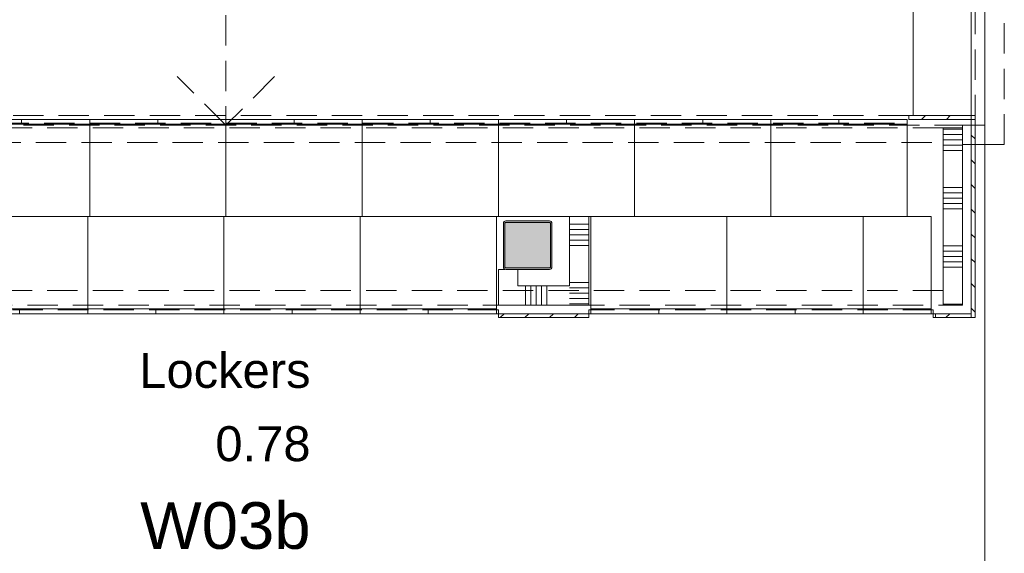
# Model space of a CAD drawing. Header units: millimetres. Extents: x -850 to 154668, y -80411 to 71019.
# Tile 213 of 236: x 67000 to 72060, y 15818 to 18563. Entities that reach past the tile are written whole.
import ezdxf
from ezdxf.enums import TextEntityAlignment as Align

# ---------------------------------------------------------------- set-up
doc = ezdxf.new("R2010")
doc.units = ezdxf.units.MM
doc.header["$MEASUREMENT"] = 0
doc.linetypes.add('B0701', pattern=[234.119993, 155.999994, -78.119999])
for name, color, linetype in [('22 NC Binnenwanden', 7, 'Continuous'), ('22 NC Binnenwanden Doorsnede-arcering', 7, 'Continuous'), ('72 Vaste Inrichting', 7, 'Continuous'), ('New_22 NC Binnenwanden', 7, 'Continuous'), ('New_22 NC Binnenwanden Deuren', 7, 'Continuous'), ('New_22 NC Binnenwanden Doorsnede-arcering', 7, 'Continuous'), ('New_24 Trappen', 7, 'Continuous'), ('New_42 Binnenwandafw', 7, 'Continuous'), ('New_42 Binnenwandafw Deuren', 7, 'Continuous'), ('New_42 Binnenwandafw Doorsnede-arcering', 7, 'Continuous'), ('New_42 Binnenwandafw Laagscheidingslijnen', 7, 'Continuous'), ('New_Z Ruimtefuncties', 7, 'Continuous'), ('New_Z Ruimtefuncties Zone omranding', 7, 'Continuous'), ('New_Z Ruimtefuncties Zone tekst', 7, 'Continuous'), ('S-COLS-____-OTLN.RVT S', 7, 'Continuous'), ('S-COLS-____-OTLN.RVT S 2D arcering', 7, 'Continuous')]:
    doc.layers.add(name, color=color, linetype=linetype)
doc.styles.add('GENERATED_STYLE_1', font='arial.ttf')
doc.styles.add('GENERATED_STYLE_2', font='arial.ttf')
doc.linetypes.add('Regenwater', pattern='A,0,[1,UO-720 _wandafwerkingen BG_2022-06-211.Shx,S=11.404762,R=0,X=0,Y=0.005006],-1499.5,0', length=1499.5)
pattern_1 = [(225, (0, 0), (-63.63961, 63.63961), [])]
pattern_2 = [(315, (0, 0), (63.63961, 63.63961), [])]

# ---------------------------------------------------------------- blocks, each defined once
blk = doc.blocks.new('*X522')
at = {"layer": 'New_22 NC Binnenwanden Doorsnede-arcering', "color": 254, "linetype": 'Continuous', "lineweight": 0, "true_color": 0xe9ebeb}
for p, q in [((71845.9, 18000), (71745.9, 18000)), ((71845.9, 17972.6), (71745.9, 17972.6)), ((71845.9, 17945.1), (71745.9, 17945.1)), ((71845.9, 17917.7), (71745.9, 17917.7)), ((71845.9, 17890.3), (71745.9, 17890.3)), ((71845.9, 17700), (71745.9, 17700)), ((71845.9, 17672.6), (71745.9, 17672.6)), ((71845.9, 17645.1), (71745.9, 17645.1)), ((71845.9, 17617.7), (71745.9, 17617.7)), ((71845.9, 17590.3), (71745.9, 17590.3)), ((71845.9, 17400), (71745.9, 17400)), ((71845.9, 17372.6), (71745.9, 17372.6)), ((71845.9, 17345.1), (71745.9, 17345.1)), ((71845.9, 17317.7), (71745.9, 17317.7)), ((71845.9, 17290.3), (71745.9, 17290.3)), ((71845.9, 17100), (71745.9, 17100))]:
    blk.add_line(p, q, dxfattribs=at)
blk = doc.blocks.new('D rechthoekige opening 22_3')
at = {"layer": 'New_22 NC Binnenwanden Deuren', "color": 7, "linetype": 'Continuous', "lineweight": 0}
for p, q in [((-829, 0), (-829, 100)), ((829, 0), (829, 100))]:
    blk.add_line(p, q, dxfattribs=at)
blk = doc.blocks.new('Wall_139_1', base_point=(71845.9, 23633.9))
at = {"layer": 'New_22 NC Binnenwanden', "color": 8, "linetype": 'Continuous', "lineweight": 0, "true_color": 0x778488}
blk.add_line((71845.9, 18006), (71745.9, 18006), dxfattribs=at)
at = {"layer": 'New_22 NC Binnenwanden', "color": 8, "linetype": 'Continuous', "lineweight": 0, "true_color": 0x778488, "flags": 128}
for points in [[(71745.9, 18006), (71745.9, 17094.1)], [(71845.9, 17094.1), (71845.9, 18006)], [(71745.9, 17094.1), (71845.9, 17094.1)]]:
    blk.add_lwpolyline(points, dxfattribs=at)
at = {"layer": 'New_22 NC Binnenwanden', "color": 8, "lineweight": 0, "true_color": 0x778488}
blk.add_blockref('*X522', (0, 0), dxfattribs=at)
at = {"layer": 'New_22 NC Binnenwanden Deuren', "color": 1, "linetype": 'Continuous', "lineweight": 0, "xscale": -1, "zscale": 1000, "rotation": 90}
blk.add_blockref('D rechthoekige opening 22_3', (71845.9, 18835), dxfattribs=at)
blk = doc.blocks.new('Wall_181_1', base_point=(71960, 19005))
at = {"layer": 'New_22 NC Binnenwanden', "color": 8, "linetype": 'B0701', "lineweight": 0, "true_color": 0x778488, "flags": 128}
for points in [[(71960, 19005), (71960, 18020)], [(72060, 17920), (72060, 19005)], [(72060, 17920), (71960, 17920)]]:
    blk.add_lwpolyline(points, dxfattribs=at)
blk = doc.blocks.new('Slab_22_1', base_point=(71590.8, 18070))
at = {"layer": 'New_22 NC Binnenwanden', "color": 253, "linetype": 'Continuous', "lineweight": 0, "true_color": 0x99a3a6, "flags": 128}
blk.add_lwpolyline([(71590.8, 18070), (71889.9, 18070), (71889.9, 19620), (71590.8, 19620)], close=True, dxfattribs=at)
blk = doc.blocks.new('Wall_344_1', base_point=(71845.9, 17094))
at = {"layer": 'New_42 Binnenwandafw Doorsnede-arcering', "linetype": 'Continuous', "lineweight": 0, "true_color": 0x000000}
h = blk.add_hatch(dxfattribs=at)
h.set_pattern_fill('310_Naaldhout__01__0001', color=18, style=0, pattern_type=2)
h.set_pattern_definition(pattern_1)
h.paths.add_polyline_path([(71889.9, 17050), (71705.9, 17050), (71705.9, 17030), (71889.9, 17030)])
at = {"layer": 'New_42 Binnenwandafw', "color": 1, "linetype": 'Continuous', "lineweight": 0, "flags": 128}
for points in [[(71889.9, 17050), (71705.9, 17050)], [(71705.9, 17050), (71705.9, 17030)], [(71705.9, 17030), (71889.9, 17030)]]:
    blk.add_lwpolyline(points, dxfattribs=at)
at = {"layer": 'New_42 Binnenwandafw Laagscheidingslijnen', "color": 1, "linetype": 'Continuous', "lineweight": 0}
blk.add_line((71889.9, 17030), (71889.9, 17050), dxfattribs=at)
blk = doc.blocks.new('D rechthoekige opening 22_15')
at = {"layer": 'New_42 Binnenwandafw Deuren', "color": 1, "linetype": 'Continuous', "lineweight": 0}
for p, q in [((-775, 0), (-775, 20)), ((775, 0), (775, 20))]:
    blk.add_line(p, q, dxfattribs=at)
blk = doc.blocks.new('Wall_345_1', base_point=(71745.8, 18070))
at = {"layer": 'New_42 Binnenwandafw Doorsnede-arcering', "linetype": 'Continuous', "lineweight": 0, "true_color": 0x000000}
h = blk.add_hatch(dxfattribs=at)
h.set_pattern_fill('310_Naaldhout__01__0001', color=18, style=0, pattern_type=2)
h.set_pattern_definition([(135.00323, (0, 0), (63.63603, 63.64319), [])])
h.paths.add_polyline_path([(71570.8, 18070), (71570.8, 18070), (71590.8, 18070), (71590.8, 18070)])
at = {"layer": 'New_42 Binnenwandafw', "color": 1, "linetype": 'Continuous', "lineweight": 0}
for p, q in [((71570.8, 19620), (71590.8, 19620)), ((71570.8, 18070), (71590.8, 18070))]:
    blk.add_line(p, q, dxfattribs=at)
at = {"layer": 'New_42 Binnenwandafw', "color": 1, "linetype": 'Continuous', "lineweight": 0, "flags": 128}
for points in [[(71570.8, 18070), (71570.8, 18070)], [(71570.8, 18070), (71590.8, 18070)]]:
    blk.add_lwpolyline(points, dxfattribs=at)
at = {"layer": 'New_42 Binnenwandafw Deuren', "color": 1, "linetype": 'Continuous', "lineweight": 0, "xscale": -1, "zscale": 1000, "rotation": 270.003225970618}
blk.add_blockref('D rechthoekige opening 22_15', (71570.8, 18845), dxfattribs=at)
blk = doc.blocks.new('Wall_346_1', base_point=(71889.8, 18006))
at = {"layer": 'New_22 NC Binnenwanden Doorsnede-arcering', "linetype": 'Continuous', "lineweight": 0, "true_color": 0xe9ebeb}
h = blk.add_hatch(dxfattribs=at)
h.set_pattern_fill('310_Naaldhout__01__0001', color=254, style=0, pattern_type=2)
h.set_pattern_definition([(44.99981, (0, 0), (-63.6394, 63.63982), [])])
h.paths.add_polyline_path([(71889.8, 18070), (71570.1, 18070), (71570.1, 18050), (71889.8, 18050)])
at = {"layer": 'New_22 NC Binnenwanden', "color": 8, "linetype": 'Continuous', "lineweight": 0, "true_color": 0x778488, "flags": 128}
for points in [[(71889.8, 18070), (71570.1, 18070)], [(71570.1, 18070), (71570.1, 18050)], [(71889.8, 18050), (71889.8, 18070)], [(71570.1, 18050), (71889.8, 18050)]]:
    blk.add_lwpolyline(points, dxfattribs=at)
blk = doc.blocks.new('Wall_347_1', base_point=(71960, 18020))
at = {"layer": 'New_22 NC Binnenwanden', "color": 8, "linetype": 'B0701', "lineweight": 0, "true_color": 0x778488, "flags": 128}
for points in [[(71960, 18020), (71845.9, 18020)], [(71845.9, 18020), (71845.9, 17920)], [(71845.9, 17920), (71960, 17920)]]:
    blk.add_lwpolyline(points, dxfattribs=at)
blk = doc.blocks.new('Wall_349_1', base_point=(64549.9, 18006))
at = {"layer": 'New_22 NC Binnenwanden', "color": 8, "linetype": 'B0701', "lineweight": 0, "true_color": 0x778488, "flags": 128}
for points in [[(71570.1, 18070), (64549.9, 18070)], [(71570.1, 18050), (71570.1, 18070)], [(64549.9, 18050), (71570.1, 18050)]]:
    blk.add_lwpolyline(points, dxfattribs=at)
blk = doc.blocks.new('Wall_419_1', base_point=(64550.1, 18050))
at = {"layer": 'New_42 Binnenwandafw', "color": 9, "linetype": 'B0701', "lineweight": 0, "flags": 128}
for points in [[(71560.1, 18050), (64550.1, 18050)], [(64550.1, 18030), (71560.1, 18030)], [(71560.1, 18030), (71560.1, 18050)]]:
    blk.add_lwpolyline(points, dxfattribs=at)
blk = doc.blocks.new('*X1883')
at = {"layer": '22 NC Binnenwanden Doorsnede-arcering', "color": 254, "linetype": 'Continuous', "lineweight": 0, "true_color": 0xe9ebeb}
for p, q in [((69836, 17183), (69900.9, 17183)), ((69863.4, 17155.5), (69900.9, 17155.5)), ((69900.9, 17183), (69924.9, 17183)), ((69900.9, 17155.5), (69924.9, 17155.5)), ((69890.8, 17128.1), (69900.9, 17128.1)), ((69900.9, 17128.1), (69924.9, 17128.1)), ((69918.3, 17100.7), (69924.9, 17100.7))]:
    blk.add_line(p, q, dxfattribs=at)
blk = doc.blocks.new('*X1884')
at = {"layer": '22 NC Binnenwanden Doorsnede-arcering', "color": 254, "linetype": 'Continuous', "lineweight": 0, "true_color": 0xe9ebeb}
for p, q in [((69824.9, 17510.4), (69900.9, 17510.4)), ((69900.9, 17510.4), (69924.9, 17510.4)), ((69824.9, 17483), (69900.9, 17483)), ((69900.9, 17483), (69924.9, 17483)), ((69824.9, 17455.5), (69900.9, 17455.5)), ((69824.9, 17428.1), (69900.9, 17428.1)), ((69900.9, 17455.5), (69924.9, 17455.5)), ((69900.9, 17428.1), (69924.9, 17428.1)), ((69824.9, 17400.6), (69900.9, 17400.6)), ((69900.9, 17400.6), (69924.9, 17400.6)), ((69824.9, 17210.4), (69900.9, 17210.4)), ((69900.9, 17210.4), (69924.9, 17210.4))]:
    blk.add_line(p, q, dxfattribs=at)
blk = doc.blocks.new('*X1885')
at = {"layer": '22 NC Binnenwanden Doorsnede-arcering', "color": 254, "linetype": 'Continuous', "lineweight": 0, "true_color": 0xe9ebeb}
for p, q in [((69824.9, 17183), (69836, 17183)), ((69824.9, 17155.5), (69863.4, 17155.5)), ((69824.9, 17128.1), (69890.8, 17128.1)), ((69824.9, 17100.6), (69900.9, 17100.6)), ((69900.9, 17100.6), (69918.3, 17100.6))]:
    blk.add_line(p, q, dxfattribs=at)
blk = doc.blocks.new('Wall_434_1', base_point=(69824.9, 17549.9))
at = {"layer": '22 NC Binnenwanden', "color": 8, "linetype": 'Continuous', "lineweight": 0, "true_color": 0x778488, "flags": 128}
for points in [[(69824.9, 17549.9), (69824.9, 17194)], [(69924.9, 17549.9), (69824.9, 17549.9)], [(69924.9, 17094), (69924.9, 17549.9)], [(69924.9, 17094), (69824.9, 17094)]]:
    blk.add_lwpolyline(points, dxfattribs=at)
at = {"layer": '22 NC Binnenwanden', "color": 8, "lineweight": 0, "true_color": 0x778488}
for name in ['*X1884', '*X1885', '*X1883']:
    blk.add_blockref(name, (0, 0), dxfattribs=at)
blk = doc.blocks.new('*X1888')
at = {"layer": '22 NC Binnenwanden Doorsnede-arcering', "color": 254, "linetype": 'Continuous', "lineweight": 0, "true_color": 0xe9ebeb}
for p, q in [((69599.8, 17194), (69599.8, 17119.3)), ((69627.3, 17194), (69627.3, 17119.3)), ((69654.7, 17194), (69654.7, 17119.3)), ((69682.1, 17194), (69682.1, 17119.3)), ((69709.6, 17194), (69709.6, 17119.3)), ((69599.8, 17119.3), (69599.8, 17094)), ((69627.3, 17119.3), (69627.3, 17094)), ((69654.7, 17119.3), (69654.7, 17094)), ((69682.1, 17119.3), (69682.1, 17094)), ((69709.6, 17119.3), (69709.6, 17094))]:
    blk.add_line(p, q, dxfattribs=at)
blk = doc.blocks.new('Wall_435_1', base_point=(69824.9, 17194))
at = {"layer": '22 NC Binnenwanden', "color": 8, "linetype": 'Continuous', "lineweight": 0, "true_color": 0x778488, "flags": 128}
for points in [[(69459.9, 17094), (69459.9, 17194)], [(69824.9, 17194), (69559.9, 17194)], [(69459.9, 17094), (69824.9, 17094)]]:
    blk.add_lwpolyline(points, dxfattribs=at)
at = {"layer": '22 NC Binnenwanden', "color": 8, "lineweight": 0, "true_color": 0x778488}
blk.add_blockref('*X1888', (0, 0), dxfattribs=at)
blk = doc.blocks.new('Wall_436_1', base_point=(69559.9, 17194))
at = {"layer": '22 NC Binnenwanden', "color": 8, "linetype": 'Continuous', "lineweight": 0, "true_color": 0x778488, "flags": 128}
for points in [[(69459.9, 17278), (69493.9, 17278)], [(69459.9, 17278), (69459.9, 17194)], [(69559.9, 17194), (69559.9, 17275)]]:
    blk.add_lwpolyline(points, dxfattribs=at)
blk = doc.blocks.new('Column 136[136]_1', base_point=(0.5, 3))
at = {"layer": 'S-COLS-____-OTLN.RVT S 2D arcering', "linetype": 'Continuous', "lineweight": 0, "true_color": 0x778488}
h = blk.add_hatch(color=8, dxfattribs=at)
h.paths.add_polyline_path([(69485.5, 17291), (69486.5, 17286), (69489.3, 17281.8), (69493.5, 17278.9), (69498.5, 17278), (69722.5, 17278), (69727.5, 17278.9), (69731.7, 17281.8), (69734.5, 17286), (69735.5, 17291), (69735.5, 17515), (69734.5, 17519.9), (69731.7, 17524.1), (69727.5, 17527), (69722.5, 17528), (69498.5, 17528), (69493.5, 17527), (69489.3, 17524.1), (69486.5, 17519.9), (69485.5, 17515)])
h.paths.add_polyline_path([(69722.5, 17286), (69498.5, 17286), (69496.6, 17286.3), (69495, 17287.4), (69493.9, 17289), (69493.5, 17291), (69493.5, 17515), (69493.9, 17516.9), (69495, 17518.5), (69496.6, 17519.6), (69498.5, 17520), (69722.5, 17520), (69724.4, 17519.6), (69726.1, 17518.5), (69727.1, 17516.9), (69727.5, 17515), (69727.5, 17291), (69727.1, 17289), (69726.1, 17287.4), (69724.4, 17286.3)], flags=0)
blk.add_hatch(color=8, dxfattribs=at).paths.add_polyline_path([(69722.5, 17520), (69498.5, 17520), (69496.6, 17519.6), (69495, 17518.5), (69493.9, 17516.9), (69493.5, 17515), (69493.5, 17291), (69493.9, 17289), (69495, 17287.4), (69496.6, 17286.3), (69498.5, 17286), (69722.5, 17286), (69724.4, 17286.3), (69726.1, 17287.4), (69727.1, 17289), (69727.5, 17291), (69727.5, 17515), (69727.1, 17516.9), (69726.1, 17518.5), (69724.4, 17519.6)])
at = {"layer": 'S-COLS-____-OTLN.RVT S', "color": 1, "linetype": 'Continuous', "lineweight": 0}
for p, q in [((69486.5, 17519.9), (69485.5, 17515)), ((69485.5, 17515), (69485.5, 17291)), ((69489.3, 17524.1), (69486.5, 17519.9)), ((69493.5, 17527), (69489.3, 17524.1)), ((69498.5, 17528), (69493.5, 17527)), ((69493.5, 17515), (69493.9, 17516.9)), ((69493.5, 17291), (69493.5, 17515)), ((69493.9, 17516.9), (69495, 17518.5)), ((69495, 17518.5), (69496.6, 17519.6)), ((69496.6, 17519.6), (69498.5, 17520)), ((69722.5, 17528), (69498.5, 17528)), ((69498.5, 17520), (69722.5, 17520)), ((69727.5, 17527), (69722.5, 17528)), ((69722.5, 17520), (69724.4, 17519.6)), ((69724.4, 17519.6), (69726.1, 17518.5)), ((69726.1, 17518.5), (69727.1, 17516.9)), ((69727.1, 17516.9), (69727.5, 17515)), ((69731.7, 17524.1), (69727.5, 17527)), ((69727.5, 17515), (69727.5, 17291)), ((69734.5, 17519.9), (69731.7, 17524.1)), ((69735.5, 17515), (69734.5, 17519.9)), ((69735.5, 17291), (69735.5, 17515)), ((69485.5, 17291), (69486.5, 17286)), ((69486.5, 17286), (69489.3, 17281.8)), ((69489.3, 17281.8), (69493.5, 17278.9)), ((69493.9, 17289), (69493.5, 17291)), ((69493.5, 17278.9), (69498.5, 17278)), ((69495, 17287.4), (69493.9, 17289)), ((69496.6, 17286.3), (69495, 17287.4)), ((69498.5, 17286), (69496.6, 17286.3)), ((69722.5, 17286), (69498.5, 17286)), ((69498.5, 17278), (69722.5, 17278)), ((69724.4, 17286.3), (69722.5, 17286)), ((69722.5, 17278), (69727.5, 17278.9)), ((69726.1, 17287.4), (69724.4, 17286.3)), ((69727.1, 17289), (69726.1, 17287.4)), ((69727.5, 17291), (69727.1, 17289)), ((69727.5, 17278.9), (69731.7, 17281.8)), ((69731.7, 17281.8), (69734.5, 17286)), ((69734.5, 17286), (69735.5, 17291))]:
    blk.add_line(p, q, dxfattribs=at)
blk = doc.blocks.new('72 10 lockers bestaand')
at = {"layer": '72 Vaste Inrichting', "color": 7, "linetype": 'Continuous', "lineweight": 0}
for p, q in [((0, 500), (700, 500)), ((0, 0), (0, 500)), ((0, 500), (0, 0)), ((0, 500), (700, 500)), ((700, 500), (700, 0)), ((700, 500), (700, 0)), ((700, 25), (0, 25)), ((700, 0), (0, 0)), ((700, 0), (0, 0)), ((350, 0), (350, 25)), ((700, 0), (700, 25))]:
    blk.add_line(p, q, dxfattribs=at)
at = {"layer": '72 Vaste Inrichting', "color": 2, "lineweight": 0, "style": 'GENERATED_STYLE_1'}
blk.add_attdef('DUMMY_28', text='', height=180, dxfattribs=at).set_placement((350, 250), align=Align.MIDDLE_CENTER)
blk = doc.blocks.new('72 05 lockers')
at = {"layer": '72 Vaste Inrichting', "color": 7, "linetype": 'Continuous', "lineweight": 0}
for p, q in [((0, 500), (350, 500)), ((0, 0), (0, 500)), ((0, 500), (0, 0)), ((0, 500), (350, 500)), ((350, 500), (350, 0)), ((350, 500), (350, 0)), ((350, 25), (0, 25)), ((350, 0), (0, 0)), ((350, 0), (0, 0)), ((350, 0), (350, 25))]:
    blk.add_line(p, q, dxfattribs=at)
blk = doc.blocks.new('D rechthoekige opening 22_17')
at = {"layer": 'New_42 Binnenwandafw Deuren', "color": 1, "linetype": 'Continuous', "lineweight": 0}
for p, q in [((-765, 0), (-765, 20)), ((765, 0), (765, 20))]:
    blk.add_line(p, q, dxfattribs=at)
blk = doc.blocks.new('Wall_476_1', base_point=(71845.9, 24320))
at = {"layer": 'New_42 Binnenwandafw Doorsnede-arcering', "linetype": 'Continuous', "lineweight": 0, "true_color": 0x000000}
h = blk.add_hatch(dxfattribs=at)
h.set_pattern_fill('310_Naaldhout__01__0001', color=18, style=0, pattern_type=2)
h.set_pattern_definition(pattern_2)
h.paths.add_polyline_path([(71889.9, 18070), (71909.9, 18070), (71909.9, 18070), (71889.9, 18070)])
h = blk.add_hatch(dxfattribs=at)
h.set_pattern_fill('310_Naaldhout__01__0001', color=18, style=0, pattern_type=2)
h.set_pattern_definition(pattern_2)
h.paths.add_polyline_path([(71909.9, 18050), (71889.9, 18050), (71889.9, 17050), (71909.9, 17030)])
h = blk.add_hatch(dxfattribs=at)
h.set_pattern_fill('310_Naaldhout__01__0001', color=18, style=0, pattern_type=2)
h.set_pattern_definition(pattern_2)
h.paths.add_polyline_path([(71889.9, 17050), (71889.9, 17030), (71909.9, 17030)])
at = {"layer": 'New_42 Binnenwandafw', "color": 1, "linetype": 'Continuous', "lineweight": 0}
for p, q in [((71889.9, 18070), (71909.9, 18070)), ((71909.9, 18070), (71889.9, 18070)), ((71889.9, 18050), (71909.9, 18050))]:
    blk.add_line(p, q, dxfattribs=at)
at = {"layer": 'New_42 Binnenwandafw', "color": 1, "linetype": 'Continuous', "lineweight": 0, "flags": 128}
for points in [[(71889.9, 18050), (71889.9, 17050)], [(71909.9, 17030), (71909.9, 18050)], [(71909.9, 17030), (71889.9, 17030)]]:
    blk.add_lwpolyline(points, dxfattribs=at)
at = {"layer": 'New_42 Binnenwandafw Laagscheidingslijnen', "color": 1, "linetype": 'Continuous', "lineweight": 0}
blk.add_line((71889.9, 17030), (71889.9, 17050), dxfattribs=at)
at = {"layer": 'New_42 Binnenwandafw Deuren', "color": 1, "linetype": 'Continuous', "lineweight": 0, "zscale": 1000, "rotation": 90}
blk.add_blockref('D rechthoekige opening 22_17', (71909.9, 18835), dxfattribs=at)
blk = doc.blocks.new('Stair_18_1')
at = {"layer": 'New_24 Trappen', "color": 7, "linetype": 'B0701', "lineweight": 0}
for p, q in [((68059.9, 18820), (68059.9, 18020)), ((71909.9, 18020), (71909.9, 18820)), ((68059.9, 18020), (67809.9, 18270)), ((68309.9, 18270), (68059.9, 18020)), ((64209.9, 18020), (71909.9, 18020))]:
    blk.add_line(p, q, dxfattribs=at)
blk = doc.blocks.new('Lockers_0.78_31_1', base_point=(68055.9, 16324.3))
at = {"layer": 'New_Z Ruimtefuncties Zone tekst', "color": 2, "lineweight": 0}
for tag, height, style, p in [('ROOM_NAME', 180, 'GENERATED_STYLE_1', (68494.8, 16848.8)), ('DUMMY_938', 180, 'GENERATED_STYLE_1', (68494.8, 16890)), ('DUMMY_939', 180, 'GENERATED_STYLE_1', (68494.8, 16512.8)), ('ROOM_NUMBER', 180, 'GENERATED_STYLE_1', (68494.8, 16471.7)), ('stWallCovering', 240, 'GENERATED_STYLE_2', (68494.8, 16080.8))]:
    blk.add_attdef(tag, text='', height=height, dxfattribs=dict(at, style=style)).set_placement(p, align=Align.TOP_RIGHT)
at = {"layer": 'New_Z Ruimtefuncties Zone tekst', "color": 2, "lineweight": 0, "style": 'GENERATED_STYLE_2'}
blk.add_attdef('DUMMY_940', text='', height=240, dxfattribs=at).set_placement((67617, 16135.7), align=Align.TOP_LEFT)
blk = doc.blocks.new('D rechthoekige opening 22_23')
at = {"layer": 'New_42 Binnenwandafw Deuren', "color": 1, "linetype": 'Continuous', "lineweight": 0}
for p, q in [((-885, 0), (-885, 20)), ((885, 0), (885, 20))]:
    blk.add_line(p, q, dxfattribs=at)
blk = doc.blocks.new('D rechthoekige opening 22_24')
at = {"layer": 'New_42 Binnenwandafw Deuren', "color": 1, "linetype": 'Continuous', "lineweight": 0}
for p, q in [((-1760, 0), (-1760, 20)), ((1760, 0), (1760, 20))]:
    blk.add_line(p, q, dxfattribs=at)
blk = doc.blocks.new('Wall_786_1', base_point=(64273.9, 17094))
at = {"layer": 'New_42 Binnenwandafw Doorsnede-arcering', "linetype": 'Continuous', "lineweight": 0, "true_color": 0x000000}
h = blk.add_hatch(dxfattribs=at)
h.set_pattern_fill('310_Naaldhout__01__0001', color=18, style=0, pattern_type=2)
h.set_pattern_definition(pattern_1)
h.paths.add_polyline_path([(69459.9, 17030), (69924.9, 17030), (69924.9, 17050), (69459.9, 17050)])
h = blk.add_hatch(dxfattribs=at)
h.set_pattern_fill('310_Naaldhout__01__0001', color=18, style=0, pattern_type=2)
h.set_pattern_definition(pattern_1)
h.paths.add_polyline_path([(71694.9, 17030), (71845.9, 17030), (71845.9, 17050), (71694.9, 17050)])
at = {"layer": 'New_42 Binnenwandafw', "color": 1, "linetype": 'Continuous', "lineweight": 0}
for p, q in [((69459.9, 17030), (69459.9, 17050)), ((69924.9, 17030), (69924.9, 17050)), ((71694.9, 17030), (71694.9, 17050))]:
    blk.add_line(p, q, dxfattribs=at)
at = {"layer": 'New_42 Binnenwandafw', "color": 1, "linetype": 'Continuous', "lineweight": 0, "flags": 128}
for points in [[(69924.9, 17050), (69459.9, 17050)], [(69459.9, 17030), (69924.9, 17030)], [(71845.9, 17050), (71694.9, 17050)], [(71694.9, 17030), (71845.9, 17030)]]:
    blk.add_lwpolyline(points, dxfattribs=at)
at = {"layer": 'New_42 Binnenwandafw Deuren', "color": 1, "linetype": 'Continuous', "lineweight": 0, "zscale": 1000}
for name, p in [('D rechthoekige opening 22_24', (67699.9, 17030)), ('D rechthoekige opening 22_23', (70809.9, 17030))]:
    blk.add_blockref(name, p, dxfattribs=at)
blk = doc.blocks.new('Wall_789_1', base_point=(64273.9, 18006.1))
at = {"layer": 'New_22 NC Binnenwanden', "color": 8, "linetype": 'B0701', "lineweight": 0, "true_color": 0x778488, "flags": 128}
for points in [[(71745.8, 18006), (64273.9, 18006.1)], [(71745.8, 17931), (71745.8, 18006)], [(64273.9, 17931.1), (71745.8, 17931)]]:
    blk.add_lwpolyline(points, dxfattribs=at)
blk = doc.blocks.new('Wall_790_1', base_point=(64273.9, 17094.1))
at = {"layer": 'New_22 NC Binnenwanden', "color": 8, "linetype": 'B0701', "lineweight": 0, "true_color": 0x778488, "flags": 128}
for points in [[(71745.8, 17169.1), (64229.9, 17169.1)], [(71745.8, 17169.1), (71745.8, 17094.1)], [(64229.9, 17094.1), (71745.8, 17094.1)]]:
    blk.add_lwpolyline(points, dxfattribs=at)
blk = doc.blocks.new('Wall_800_1', base_point=(65939.9, 17050))
at = {"layer": 'New_42 Binnenwandafw', "color": 9, "linetype": 'B0701', "lineweight": 0, "flags": 128}
for points in [[(69459.9, 17070), (65939.9, 17070)], [(65939.9, 17070), (65939.9, 17050)], [(69459.9, 17050), (69459.9, 17070)], [(65939.9, 17050), (69459.9, 17050)]]:
    blk.add_lwpolyline(points, dxfattribs=at)
blk = doc.blocks.new('Wall_801_1', base_point=(69924.9, 17050))
at = {"layer": 'New_42 Binnenwandafw', "color": 9, "linetype": 'B0701', "lineweight": 0, "flags": 128}
for points in [[(71694.9, 17070), (69924.9, 17070)], [(69924.9, 17070), (69924.9, 17050)], [(71694.9, 17050), (71694.9, 17070)], [(69924.9, 17050), (71694.9, 17050)]]:
    blk.add_lwpolyline(points, dxfattribs=at)

msp = doc.modelspace()

# ---------------------------------------------------------------- linework, layer by layer
at = {"layer": 'New_Z Ruimtefuncties Zone omranding', "color": 41, "linetype": 'Continuous', "lineweight": 0, "true_color": 0xffdd55, "flags": 128}
msp.add_lwpolyline([(64160, 14398.3), (64160, 19998.4), (71960, 19998.4), (71960, 14398.3)], close=True, dxfattribs=at)
at = {"layer": 'New_Z Ruimtefuncties Zone omranding', "color": 40, "linetype": 'Continuous', "lineweight": 0, "true_color": 0xffce00, "flags": 128}
msp.add_lwpolyline([(71960, 19900.1), (64160, 19900.1), (64160, 14400), (71960, 14400)], close=True, dxfattribs=at)

# ---------------------------------------------------------------- block references
at = {"layer": '22 NC Binnenwanden', "color": 8, "lineweight": 0, "true_color": 0x778488}
for name, p in [('Wall_434_1', (69824.9, 17549.9)), ('Wall_436_1', (69559.9, 17194)), ('Wall_435_1', (69824.9, 17194))]:
    msp.add_blockref(name, p, dxfattribs=at)
at = {"layer": '72 Vaste Inrichting', "color": 1, "linetype": 'Continuous', "lineweight": 0, "xscale": -1, "zscale": 1000, "rotation": 180}
for p in [(66660.1, 18050), (67360.1, 18050), (68060.1, 18050), (68760.1, 18050), (69460.1, 18050), (70160.1, 18050), (70860.1, 18050)]:
    msp.add_blockref('72 10 lockers bestaand', p, dxfattribs=at)
at = {"layer": '72 Vaste Inrichting', "color": 1, "linetype": 'Continuous', "lineweight": 0, "xscale": -1, "zscale": 1000}
for name, p in [('72 10 lockers bestaand', (67349.9, 17050)), ('72 10 lockers bestaand', (68049.9, 17050)), ('72 10 lockers bestaand', (68749.9, 17050)), ('72 10 lockers bestaand', (69449.9, 17050)), ('72 10 lockers bestaand', (70634.9, 17050)), ('72 10 lockers bestaand', (71334.9, 17050)), ('72 05 lockers', (71684.9, 17050))]:
    msp.add_blockref(name, p, dxfattribs=at)
at = {"layer": 'New_22 NC Binnenwanden', "color": 8, "lineweight": 0, "true_color": 0x778488}
for name, p in [('Wall_139_1', (71845.9, 23633.9)), ('Wall_181_1', (71960, 19005)), ('Wall_349_1', (64549.9, 18006)), ('Wall_346_1', (71889.8, 18006)), ('Wall_347_1', (71960, 18020)), ('Wall_789_1', (64273.9, 18006.1)), ('Wall_790_1', (64273.9, 17094.1))]:
    msp.add_blockref(name, p, dxfattribs=at)
at = {"layer": 'New_22 NC Binnenwanden', "color": 253, "linetype": 'Continuous', "lineweight": 0, "true_color": 0x99a3a6}
msp.add_blockref('Slab_22_1', (71590.8, 18070), dxfattribs=at)
at = {"layer": 'New_24 Trappen', "color": 7, "linetype": 'Regenwater', "lineweight": 0}
msp.add_blockref('Stair_18_1', (0, 0), dxfattribs=at)
at = {"layer": 'New_42 Binnenwandafw', "color": 1, "lineweight": 0}
for name, p in [('Wall_476_1', (71845.9, 24320)), ('Wall_345_1', (71745.8, 18070)), ('Wall_419_1', (64550.1, 18050)), ('Wall_800_1', (65939.9, 17050)), ('Wall_801_1', (69924.9, 17050)), ('Wall_786_1', (64273.9, 17094)), ('Wall_344_1', (71845.9, 17094))]:
    msp.add_blockref(name, p, dxfattribs=at)
at = {"layer": 'New_Z Ruimtefuncties', "color": 2, "linetype": 'Continuous', "lineweight": 0}
msp.add_blockref('Lockers_0.78_31_1', (68055.9, 16324.3), dxfattribs=at).add_auto_attribs({'ROOM_NAME': 'Lockers', 'ROOM_NUMBER': '0.78', 'stWallCovering': 'W03b'})
at = {"layer": 'S-COLS-____-OTLN.RVT S', "color": 1, "linetype": 'Continuous', "lineweight": 0}
msp.add_blockref('Column 136[136]_1', (0.5, 3), dxfattribs=at)

doc.saveas('drawing.dxf')
